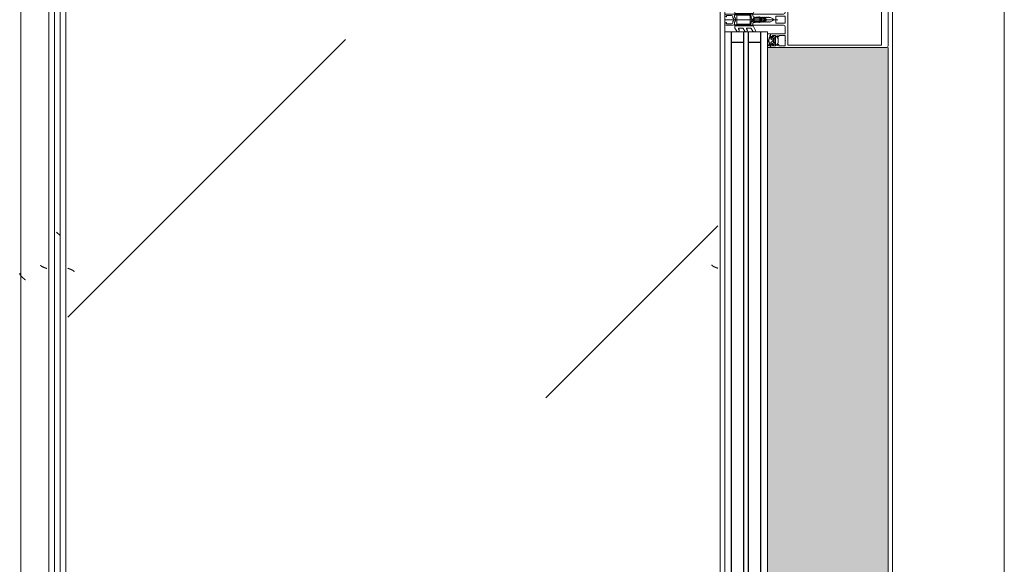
# Model space of a CAD drawing. Header units: millimetres. Extents: x -3267 to 40126, y 29201 to 102288.
# Tile 248 of 256: x 9044 to 9926, y 67956 to 68444. Entities that reach past the tile are written whole.
import ezdxf

# ---------------------------------------------------------------- set-up
doc = ezdxf.new("R2010")
doc.units = ezdxf.units.MM
doc.linetypes.add('4_ Штрихпунктир_ 10 х 2 мм', pattern=[1400, 1000, -200, 0, -200])
for name, color, linetype, lineweight in [('A-DETL-GENF-OTLN', 7, 'Continuous', 9), ('A-GLAZ-CURT-OTLN', 7, 'Continuous', 9), ('A-GLAZ-CWMG-OTLN', 7, 'Continuous', 9), ('A-WALL-____-OTLN', 7, 'Continuous', 9), ('M-EQPM-____-OTLN', 7, 'Continuous', 9), ('S-GRID-____-OTLN', 7, 'Continuous', 9)]:
    doc.layers.add(name, color=color, linetype=linetype, lineweight=lineweight)

# ---------------------------------------------------------------- blocks, each defined once
blk = doc.blocks.new('FP_136-ВКК_02_К1_З_ЭОМ_кабель_')
at = {"layer": 'M-EQPM-____-OTLN', "color": 253, "true_color": 0xaaaaaa}
blk.add_line((1600, 630.11), (0, 630.11), dxfattribs=at)
blk = doc.blocks.new('ПР_Крышка пояса - Тип 1-V135-ВКК_02_К1_З_ЭОМ_кабель_')
at = {"layer": 'M-EQPM-____-OTLN', "true_color": 0xaaaaaa}
h = blk.add_hatch(dxfattribs=at)
h.set_pattern_fill('FP_64', color=253, style=0, pattern_type=2)
h.set_pattern_definition([(320.116, (-67160, 7884.42), (-31.8804, -362.8687), [38.035, -418.388]), (264.979, (-67160, 7884.4), (382.1136, 70.1924), [30.356, -333.911]), (10.409, (-67162.66, 7854.18), (350.2335, -292.6756), [32.376, -356.132]), (316.302, (-67058.4, 7884.4), (-84.086, -539.927), [57.037, -627.411]), (6.609, (-67065.4, 7839.4), (494.8554, -472.8508), [48.567, -534.241]), (261.148, (-67058.4, 7884.4), (494.8496, -472.857), [45.536, -500.899]), (291.079, (-67083.8, 7833.83), (-204.5313, -301.9806), [37.963, -417.597]), (235.89, (-67083.8, 7833.83), (368.3755, -123.0973), [30.394, -334.332]), (341.523, (-67100.84, 7808.66), (163.8489, -425.0748), [32.367, -356.032]), (307.614, (-67160, 7884.42), (169.11016, -6.15234), [16.721, -313.638, 16.721, -322.758, -335.679]), (307.614, (-67160, 7884.42), (169.11016, -6.15234), [-669.838, 16.721, -318.958]), (277.531, (-67160, 7884.42), (200.36217, -133.088), [16.696, -176.575, 16.696, -305.591, -127.751]), (277.531, (-67160, 7884.42), (200.36217, -133.088), [-515.558, 16.696, -111.055]), (237.393, (-67160, 7997.24), (-11.4573, -270.066), [16.715, -109.913, 16.715, -378.366, -524.242]), (237.393, (-67160, 7997.24), (-11.4573, -270.066), [-521.709, 16.715, -507.527]), (227.382, (-67160, 8047.83), (50.8514, -295.0393), [16.727, -148.004, 16.727, -618.375]), (227.382, (-67160, 8047.83), (50.8514, -295.0393), [-181.458, -245.829, 16.727, -355.819])])
h.paths.add_polyline_path([(0, 600), (0, 600), (84.49, 595), (1600, 595), (1600, 600), (0, 600)])
h.paths.add_polyline_path([(0, 595), (35.28, 595), (0, 597.49)])
at = {"layer": 'M-EQPM-____-OTLN', "color": 253, "true_color": 0xaaaaaa}
blk.add_blockref('FP_136-ВКК_02_К1_З_ЭОМ_кабель_', (0, 0), dxfattribs=at)
blk = doc.blocks.new('АРФ_Витраж_Остекление - SI_38mm_TripGlz-4699070-ВКК_02_К1_З_ЭОМ_кабель_')
at = {"layer": 'A-GLAZ-CURT-OTLN', "color": 253, "true_color": 0xaaaaaa}
for p, q in [((-454, 0), (-454, -38)), ((454, -38), (454, 0)), ((-454, -38), (454, -38))]:
    blk.add_line(p, q, dxfattribs=at)
at = {"layer": 'A-GLAZ-CURT-OTLN', "color": 253, "lineweight": 25, "true_color": 0xaaaaaa}
for p, q in [((-454, -6), (454, -6)), ((-445, -6), (-445, -17)), ((445, -6), (445, -17)), ((-454, -17), (454, -17)), ((-454, -21), (454, -21)), ((-445, -21), (-445, -32)), ((445, -21), (445, -32)), ((-454, -32), (454, -32))]:
    blk.add_line(p, q, dxfattribs=at)
blk = doc.blocks.new('Rectangular Mullion - FWS-50-HI_Mull_CovCap-20mm_Mull-105mm_zoloto-5843151-ВКК_02_К1_З_ЭОМ_кабель_')
at = {"layer": 'A-GLAZ-CWMG-OTLN', "true_color": 0xf8f3e1}
blk.add_hatch(color=7, dxfattribs=at).paths.add_polyline_path([(8096, 74220), (8096, 75100), (7988, 75100), (7988, 74220), (8080.3, 74220)])
at = {"layer": 'A-GLAZ-CWMG-OTLN', "color": 253, "true_color": 0xaaaaaa}
blk.add_line((8096, 74220), (8096, 75100), dxfattribs=at)
blk = doc.blocks.new('Rectangular Mullion - HI_CovCap-20mm_Mull-105mm-V274-ВКК_02_К1_З_ЭОМ_кабель_')
at = {"layer": 'A-DETL-GENF-OTLN', "color": 253, "true_color": 0xaaaaaa}
for p, q in [((-25, 144.5), (-25, 130.68)), ((23.5, 146), (-23.5, 146)), ((25, 130.68), (25, 144.5)), ((-25, 136), (-25, 59.4)), ((-22.9, 135.44), (-22.9, 59.4)), ((22.9, 136), (22.9, 59.4)), ((25, 136), (25, 59.5)), ((-12.6, 53.5), (-12.6, 41.4)), ((-3.2, 46.1), (-3.2, 53.5)), ((-2.7, 54), (2.7, 54)), ((3.2, 53.5), (3.2, 46.1)), ((12.6, 41.4), (12.6, 53.5)), ((25, 61), (25, 59.5)), ((-21.76, 44.51), (-22.58, 43.54)), ((-22.24, 46.35), (-21.18, 47.41)), ((-20.47, 47.7), (-17.13, 47.7)), ((-16.42, 47.41), (-15.36, 46.35)), ((-15.02, 43.54), (-15.84, 44.51)), ((-5, 25.5), (-5, 52.5)), ((2.7, 45.6), (-2.7, 45.6)), ((0, 47.27), (0, 0)), ((5, 52.5), (5, 25.5)), ((15.02, 43.54), (15.84, 44.51)), ((15.36, 46.35), (16.42, 47.41)), ((17.13, 47.7), (20.47, 47.7)), ((21.18, 47.41), (22.24, 46.35)), ((21.76, 44.51), (22.58, 43.54)), ((-22.3, 40.8), (-22.9, 40.8)), ((-22.9, 40.2), (-21.62, 40.2)), ((-22.27, 39.59), (-22.55, 39.1)), ((-21.2, 42.9), (-21.2, 41.7)), ((-21.07, 39.62), (-21.08, 39.77)), ((-19.5, 43.4), (-20.7, 43.4)), ((-20.7, 41.2), (-20.42, 41.2)), ((-20.48, 39.51), (-20.66, 39.4)), ((-20.16, 41.35), (-19.24, 42.95)), ((-19.97, 39.2), (-20.02, 39.33)), ((-17.65, 44), (-19.95, 44)), ((-19.33, 39.22), (-19.48, 39.08)), ((-18.77, 39.04), (-18.85, 39.17)), ((-18.36, 42.95), (-17.44, 41.35)), ((-18.16, 39.23), (-18.26, 39.06)), ((-16.9, 43.4), (-18.1, 43.4)), ((-17.56, 39.21), (-17.67, 39.31)), ((-17.18, 41.2), (-16.9, 41.2)), ((-17.02, 39.56), (-17.07, 39.36)), ((-16.46, 39.68), (-16.59, 39.75)), ((-16.4, 41.7), (-16.4, 42.9)), ((-14.64, 40.8), (-15.29, 40.8)), ((-0.87, 36.5), (-1.7, 35.06)), ((-1.12, 34.47), (-0.43, 35.65)), ((0.43, 35.65), (1.12, 34.47)), ((1.7, 35.06), (0.87, 36.5)), ((14.64, 40.8), (15.29, 40.8)), ((16.4, 41.7), (16.4, 42.9)), ((16.46, 39.68), (16.59, 39.75)), ((16.9, 43.4), (18.1, 43.4)), ((17.18, 41.2), (16.9, 41.2)), ((17.02, 39.56), (17.07, 39.36)), ((18.36, 42.95), (17.44, 41.35)), ((17.56, 39.21), (17.67, 39.31)), ((17.65, 44), (19.95, 44)), ((18.16, 39.23), (18.26, 39.06)), ((18.77, 39.04), (18.85, 39.17)), ((20.16, 41.35), (19.24, 42.95)), ((19.33, 39.22), (19.48, 39.08)), ((19.5, 43.4), (20.7, 43.4)), ((19.97, 39.2), (20.02, 39.33)), ((20.7, 41.2), (20.42, 41.2)), ((20.48, 39.51), (20.66, 39.4)), ((21.07, 39.62), (21.08, 39.77)), ((21.2, 42.9), (21.2, 41.7)), ((22.9, 40.2), (21.62, 40.2)), ((22.27, 39.59), (22.55, 39.1)), ((22.3, 40.8), (22.9, 40.8)), ((23.5, 40.8), (25, 40.8)), ((-9.07, 27.17), (-5.65, 25.19)), ((-2.24, 31), (-2.45, 30.87)), ((-2.45, 30.53), (-2.25, 30.41)), ((-1.89, 34.49), (-2.1, 32.75)), ((-1.33, 33.68), (-1.33, 33.78)), ((-1.25, 31.1), (0.74, 31.1)), ((-0.6, 32.5), (-0.6, 32.42)), ((0.84, 33), (-0.1, 33)), ((0.6, 32.3), (0.93, 32.3)), ((1.02, 31.78), (0.74, 32.06)), ((1.33, 33.78), (1.33, 33.68)), ((2.1, 32.75), (1.89, 34.49)), ((2.45, 30.87), (2.24, 31)), ((2.25, 30.41), (2.45, 30.53)), ((5.65, 25.19), (9.07, 27.17)), ((-7.75, 16.23), (-10.41, 17.77)), ((-7.75, 23.52), (-10.33, 25.01)), ((-9.07, 19.88), (-8.25, 19.41)), ((-7.5, 19.84), (-7.5, 23.08)), ((-5.4, 9.3), (-5.4, 24.76)), ((-3.5, 25), (-4.5, 25)), ((-3.9, 22), (-3.9, 11)), ((-3.4, 22.5), (3.4, 22.5)), ((-3.3, 23.5), (-1.9, 23.5)), ((-1.7, 23.7), (-1.7, 24.9)), ((-1.4, 24.49), (-1.4, 23.99)), ((-1.1, 23.82), (-0.5, 24.17)), ((0.3, 26.2), (-1.09, 26.2)), ((0.43, 25), (0.2, 25)), ((0.34, 25.28), (0.58, 25.52)), ((0.5, 24.17), (1.42, 23.63)), ((1.92, 23.5), (3.3, 23.5)), ((4.5, 25), (3.5, 25)), ((3.9, 11), (3.9, 22)), ((4.3, 22.5), (4.3, 9.4)), ((5.4, 24.76), (5.4, 9.3)), ((7.5, 23.08), (7.5, 19.84)), ((10.33, 25.01), (7.75, 23.52)), ((10.41, 17.77), (7.75, 16.23)), ((8.25, 19.41), (9.07, 19.88)), ((-7.62, 8.87), (-10.41, 10.48)), ((-9.07, 12.6), (-8.25, 12.12)), ((-7.5, 12.55), (-7.5, 15.8)), ((3.4, 10.5), (-3.4, 10.5)), ((-1.7, 9), (-2, 8.69)), ((2, 8.69), (1.7, 9)), ((7.5, 15.8), (7.5, 12.55)), ((10.41, 10.48), (7.62, 8.87)), ((8.25, 12.12), (9.07, 12.6)), ((-5.9, 8.8), (-7.37, 8.8)), ((-5, 1), (-5, 6.7)), ((-2.71, 8.4), (-4.02, 8.4)), ((-3.7, 1.7), (-3.7, 6)), ((-2.7, 7), (-2.13, 7)), ((-1.42, 7.29), (-0.71, 8.01)), ((0.71, 8.01), (1.42, 7.29)), ((2.13, 7), (2.7, 7)), ((3.3, 8.4), (2.71, 8.4)), ((3.7, 6), (3.7, 1.7)), ((7.37, 8.8), (5.9, 8.8))]:
    blk.add_line(p, q, dxfattribs=at)
at = {"layer": 'A-DETL-GENF-OTLN', "color": 253, "true_color": 0xaaaaaa, "flags": 128}
for points in [[(22.9, 130.68), (22.9, 140.2), (-22.9, 140.2), (-22.9, 130.68)], [(-19.05, 45.1), (-23.5, 45.1), (-23.5, 42.4), (-22.3, 42.4), (-22.3, 41.8), (-23.1, 41), (-25, 41), (-25, 57.79), (-25, 61)], [(-19.05, 54), (-23.5, 54), (-23.5, 48.3), (-22.3, 48.3), (-22.3, 47.7), (-22.95, 47.05)], [(22.9, 61), (22.9, 57.79), (22.9, 56.3), (11.2, 56.3), (-11.2, 56.3), (-22.9, 56.3), (-22.9, 57.79), (-22.9, 61)], [(-14.65, 47.05), (-15.3, 47.7), (-15.3, 48.3), (-14.1, 48.3), (-14.1, 54), (-18.55, 54)], [(-6.5, 54), (-11.2, 54), (-12.1, 54)], [(12.1, 54), (11.2, 54), (6.5, 54)], [(18.55, 54), (14.1, 54), (14.1, 48.3), (15.3, 48.3), (15.3, 47.7), (14.65, 47.05)], [(22.95, 47.05), (22.3, 47.7), (22.3, 48.3), (23.5, 48.3), (23.5, 54), (19.05, 54)], [(-13.1, 40.9), (-14.4, 40.9), (-15.3, 41.8), (-15.3, 42.4), (-14.1, 42.4), (-14.1, 45.1), (-18.55, 45.1)], [(18.55, 45.1), (14.1, 45.1), (14.1, 42.4), (15.3, 42.4), (15.3, 41.8), (14.4, 40.9), (13.1, 40.9)], [(25, 41), (23.1, 41), (22.3, 41.8), (22.3, 42.4), (23.5, 42.4), (23.5, 45.1), (19.05, 45.1)], [(-23.5, 40.8), (-25, 40.8), (-25, 38)], [(-22.5, 43.09), (-22, 42.8), (-22, 42.67)], [(-16.05, 40.2), (-14.75, 40.1), (-16.02, 40.1), (-16.02, 39.94)], [(-15.6, 42.67), (-15.6, 42.8), (-15.1, 43.09)], [(-12.6, 38), (-12.6, 40.8), (-13.95, 40.8)], [(-0.87, 42.8), (-2, 40.84), (-2, 39.84), (-2.5, 39.55), (-2, 39.26), (-2, 38.04), (-2.5, 37.75), (-2, 37.46), (-2, 36.24), (-2.5, 35.95), (-2, 35.66), (-2, 34.44), (-2.5, 34.15), (-2, 33.86), (-2, 32.64), (-2.5, 32.35), (-2, 32.06), (-2, 30.84), (-2.5, 30.55), (-2, 30.26), (-2, 29.04), (-2.5, 28.75), (-2, 28.46), (-2, 27.24), (-2.5, 26.95), (-2.5, 26)], [(2.5, 26), (2, 26.29), (2, 27.51), (2.5, 27.8), (2, 28.09), (2, 29.31), (2.5, 29.6), (2, 29.89), (2, 31.11), (2.5, 31.4), (2, 31.69), (2, 32.91), (2.5, 33.2), (2, 33.49), (2, 34.71), (2.5, 35), (2, 35.29), (2, 36.51), (2.5, 36.8), (2, 37.09), (2, 38.31), (2.5, 38.6), (2, 38.89), (2, 40.84), (0.87, 42.8)], [(12.6, 38), (12.6, 40.8), (13.95, 40.8)], [(16.05, 40.2), (14.75, 40.1), (16.02, 40.1), (16.02, 39.94)], [(15.6, 42.67), (15.6, 42.8), (15.1, 43.09)], [(22.5, 43.09), (22, 42.8), (22, 42.67)], [(-0.35, 31.99), (0.1, 31.73), (-1.23, 31.6)], [(0.4, 31.8), (0.4, 31.9), (0.4, 32.1)], [(-3.41, 25), (-5, 25), (-5, 9.1)], [(-4.51, 8.95), (-4.3, 11), (-4.3, 22.5)], [(-1.55, 25.25), (-1.17, 25.64), (-0.2, 25.7), (-0.42, 25.6), (-1.25, 24.85)], [(-0.1, 25.3), (-0.1, 25.4), (0, 25.42)], [(5, 1), (5, 25), (3.41, 25)], [(-2.65, 1), (-2.65, 1.4), (-3.4, 1.4)], [(3.4, 1.4), (2.65, 1.4), (2.65, 1)]]:
    blk.add_lwpolyline(points, dxfattribs=at)
blk.add_lwpolyline([(0, 37), (0, 35.9)], close=True, dxfattribs=at)
at = {"layer": 'A-DETL-GENF-OTLN', "color": 253, "true_color": 0xaaaaaa}
for centre, radius, start, end in [((-23.5, 144.5), 1.5, 90, 180), ((23.5, 144.5), 1.5, 360, 90), ((-18.8, 53.94), 0.256, 12.68038, 167.31962), ((-12.1, 53.5), 0.5, 90, 180), ((-6.5, 52.5), 1.5, 360, 90), ((-2.7, 53.5), 0.5, 90, 180), ((2.7, 53.5), 0.5, 0, 90), ((6.5, 52.5), 1.5, 90, 180), ((12.1, 53.5), 0.5, 0, 90), ((18.8, 53.94), 0.256, 12.68038, 167.31962), ((-22.59, 46.7), 0.5, 135, 315), ((-21.15, 44), 0.8, 22.61561, 140.00332), ((-20.47, 46.7), 1, 90, 135), ((-19.95, 44.5), 0.5, 202.62239, 269.99966), ((-18.8, 45.04), 0.256, 12.68038, 167.31962), ((-17.65, 44.5), 0.5, 269.99881, 337.37914), ((-16.45, 44), 0.8, 40.00306, 157.37723), ((-17.13, 46.7), 1, 45, 90), ((-15.01, 46.7), 0.5, 225, 45), ((-2.7, 46.1), 0.5, 180, 270), ((2.7, 46.1), 0.5, 270, 0), ((15.01, 46.7), 0.5, 135, 315), ((16.45, 44), 0.8, 22.62277, 139.99694), ((17.13, 46.7), 1, 90, 135), ((17.65, 44.5), 0.5, 202.62086, 270.00119), ((18.8, 45.04), 0.256, 12.68038, 167.31962), ((19.95, 44.5), 0.5, 270.00034, 337.37761), ((21.15, 44), 0.8, 39.99668, 157.38439), ((20.47, 46.7), 1, 45, 90), ((22.59, 46.7), 0.5, 225, 45), ((-22.9, 39.55), 0.65, 90, 270), ((-23.2, 40.8), 0.3, 180, 0), ((-22.9, 39.3), 0.4, 269.99999, 330.00626), ((-22.35, 43.35), 0.3, 140.01031, 239.99507), ((-22.3, 41.1), 0.3, 270.90521, 359.98148), ((-21.41, 39.09), 1, 90.82716, 149.99773), ((-18.96, 41.89), 3.14, 165.49788, 194.50212), ((-21.62, 39.7), 0.5, 54.92212, 90), ((-21.42, 39.75), 0.339, 3.00251, 90.82171), ((-18.8, 43.71), 4.4, 234.92212, 305.84121), ((-20.7, 42.9), 0.5, 89.98992, 180.01008), ((-20.7, 41.7), 0.5, 179.98974, 270.01026), ((-20.8, 39.64), 0.272, 183.0147, 299.98901), ((-20.32, 39.23), 0.316, 18.00331, 119.99297), ((-20.42, 41.5), 0.3, 269.98791, 330.00644), ((-19.69, 39.29), 0.3, 197.9991, 314.99946), ((-19.5, 43.1), 0.3, 329.99756, 90.00642), ((-19.11, 38.99), 0.316, 32.98956, 135.00901), ((-18.52, 39.21), 0.3, 213.00146, 329.99975), ((-18.1, 43.1), 0.3, 89.99872, 209.99731), ((-17.88, 39.07), 0.316, 48.00262, 149.99741), ((-17.36, 39.43), 0.3, 227.99716, 345.00452), ((-17.18, 41.5), 0.3, 209.995, 270.01065), ((-16.73, 39.48), 0.3, 63.00317, 164.99853), ((-16.9, 42.9), 0.5, 0.00918, 89.99082), ((-16.9, 41.7), 0.5, 270.00904, 359.99096), ((-16.32, 39.94), 0.3, 243.00899, 359.98883), ((-16.05, 39.9), 0.3, 90, 125.84121), ((-18.64, 41.89), 3.14, 346.80247, 14.483), ((-15.29, 41.1), 0.3, 166.80247, 270), ((-15.25, 43.35), 0.3, 299.99829, 40.01132), ((-14.83, 40.53), 0.33, 270.00002, 54.90994), ((-14.75, 40.6), 0.5, 269.99115, 352.82633), ((-13.95, 40.5), 0.3, 90.00299, 172.8115), ((-13.1, 41.4), 0.5, 270, 0), ((0, 42.3), 1, 30, 150), ((0, 36), 1, 90.02865, 150), ((0, 35.4), 0.5, 90.0573, 150), ((0, 36), 1, 30, 89.97135), ((0, 35.4), 0.5, 30, 89.9427), ((13.1, 41.4), 0.5, 180, 270), ((13.95, 40.5), 0.3, 7.1885, 89.99701), ((14.75, 40.6), 0.5, 187.17367, 270.00885), ((14.83, 40.53), 0.33, 125.09006, 269.99998), ((15.25, 43.35), 0.3, 139.98868, 240.00171), ((15.29, 41.1), 0.3, 270, 13.19753), ((18.64, 41.89), 3.14, 165.517, 193.19753), ((16.32, 39.94), 0.3, 180.01117, 296.99101), ((16.05, 39.9), 0.3, 54.15879, 90), ((18.8, 43.71), 4.4, 234.15879, 305.07788), ((16.9, 42.9), 0.5, 90.00918, 179.99082), ((16.9, 41.7), 0.5, 180.00904, 269.99096), ((16.73, 39.48), 0.3, 15.00147, 116.99683), ((17.36, 39.43), 0.3, 194.99548, 312.00284), ((17.18, 41.5), 0.3, 269.98935, 330.005), ((17.88, 39.07), 0.316, 30.00259, 131.99738), ((18.1, 43.1), 0.3, 330.00269, 90.00128), ((18.52, 39.21), 0.3, 210.00025, 326.99854), ((19.11, 38.99), 0.316, 44.99099, 147.01044), ((19.5, 43.1), 0.3, 89.99358, 210.00244), ((19.69, 39.29), 0.3, 225.00054, 342.0009), ((20.32, 39.23), 0.316, 60.00703, 161.99669), ((20.42, 41.5), 0.3, 209.99356, 270.01209), ((20.8, 39.64), 0.272, 240.01099, 356.9853), ((20.7, 42.9), 0.5, 359.98992, 90.01008), ((20.7, 41.7), 0.5, 269.98974, 0.01026), ((21.42, 39.75), 0.339, 89.17829, 176.99749), ((21.62, 39.7), 0.5, 90, 125.07788), ((21.41, 39.09), 1, 30.00227, 89.17284), ((18.96, 41.89), 3.14, 345.49788, 14.50212), ((22.3, 41.1), 0.3, 180.01852, 269.09479), ((22.35, 43.35), 0.3, 300.00493, 39.98969), ((22.9, 39.3), 0.4, 209.99374, 270.00001), ((23.2, 40.8), 0.3, 180, 0), ((22.9, 39.55), 0.65, 270, 90), ((-9.68, 26.13), 1.3, 154.41173, 240), ((-9.72, 26.04), 1.3, 60, 150), ((-3.41, 26.5), 1.5, 270, 10.22002), ((-2.35, 30.7), 0.2, 120, 240), ((17.75, 30.31), 20, 179.72362, 190.22002), ((17.75, 30.31), 20, 173, 178.04971), ((-0.4, 34.31), 1.5, 150, 173), ((-1.25, 30.9), 0.2, 90, 179.3132), ((46.55, 30.33), 48, 179.3132, 184.71248), ((46.55, 30.33), 48, 176, 178.23414), ((-1.23, 31.8), 0.2, 178.23414, 270), ((0.27, 33.67), 1.6, 150, 176), ((-0.1, 32.5), 0.5, 90, 180), ((-0.1, 32.42), 0.5, 180, 240), ((0.2, 31.9), 0.2, 240, 0), ((0.2, 31.8), 0.2, 270, 0), ((0.6, 32.1), 0.2, 90, 180), ((0.6, 31.92), 0.2, 45, 180), ((0.74, 31.5), 0.4, 270, 45), ((0.84, 33.5), 0.5, 270, 3.83017), ((0.93, 31.8), 0.5, 1.77701, 90), ((-0.27, 33.67), 1.6, 4, 30), ((-46.55, 30.33), 48, 354.4962, 1.77701), ((-46.55, 30.33), 48, 3.83017, 4), ((0.4, 34.31), 1.5, 7, 30), ((3.41, 26.5), 1.5, 169.77998, 270), ((-17.75, 30.31), 20, 349.77998, 0.27638), ((-17.75, 30.31), 20, 1.95029, 7), ((2.35, 30.7), 0.2, 300, 60), ((9.72, 26.04), 1.3, 30, 120), ((9.68, 26.13), 1.3, 300, 25.58827), ((-9.81, 18.81), 1.2, 150, 240), ((-9.72, 18.76), 1.3, 60, 150), ((-8, 19.84), 0.5, 240, 0), ((-8, 23.08), 0.5, 360, 60), ((-5.9, 24.76), 0.5, 360, 60), ((-4.5, 25.5), 0.5, 180, 270), ((-3.3, 22.5), 1, 90, 180), ((-3.4, 22), 0.5, 90, 180), ((-3.5, 26), 1, 270, 0), ((-1.9, 23.7), 0.2, 270, 0), ((-1.2, 24.9), 0.5, 135, 180), ((-0.9, 24.49), 0.5, 135, 180), ((-1.2, 23.99), 0.2, 180, 300), ((-1.09, 26.4), 0.2, 184.71248, 270), ((-1.02, 25.5), 0.2, 90, 135), ((-0.42, 25.4), 0.2, 90, 135), ((0, 23.3), 1, 60, 120), ((-0.3, 25.4), 0.2, 360, 90), ((-0.2, 25.5), 0.2, 360, 90), ((0.2, 25.3), 0.3, 180, 270), ((0.2, 25.42), 0.2, 180, 315), ((0.3, 25.8), 0.4, 315, 90), ((0.43, 25.8), 0.8, 270, 354.4962), ((1.92, 24.5), 1, 240, 270), ((3.5, 26), 1, 180, 270), ((3.3, 22.5), 1, 360, 90), ((3.4, 22), 0.5, 360, 90), ((4.5, 25.5), 0.5, 270, 360), ((5.9, 24.76), 0.5, 120, 180), ((8, 23.08), 0.5, 120, 180), ((8, 19.84), 0.5, 180, 300), ((9.72, 18.76), 1.3, 30, 120), ((9.81, 18.81), 1.2, 300, 30), ((-9.81, 11.52), 1.2, 150, 240), ((-9.72, 11.47), 1.3, 60, 150), ((-8, 12.55), 0.5, 240, 0), ((-8, 15.8), 0.5, 360, 60), ((-7.37, 9.3), 0.5, 240, 270), ((-5.9, 9.3), 0.5, 270, 0), ((-4, 9.1), 1, 180, 216.8699), ((-4.02, 8.9), 0.5, 174, 270), ((-3.4, 11), 0.5, 180, 270), ((0, 7.3), 2.4, 45, 135), ((3.3, 9.4), 1, 270, 0), ((3.4, 11), 0.5, 270, 0), ((5.9, 9.3), 0.5, 180, 270), ((7.37, 9.3), 0.5, 270, 300), ((8, 15.8), 0.5, 120, 180), ((8, 12.55), 0.5, 180, 300), ((9.72, 11.47), 1.3, 30, 120), ((9.81, 11.52), 1.2, 300, 30), ((-4, 6.7), 1, 143.1301, 180), ((-4, 1), 1, 180, 270), ((-5.6, 7.9), 1, 323.1301, 36.8699), ((-2.7, 6), 1, 90, 180), ((-3.4, 1.7), 0.3, 180, 270), ((-3.65, 1), 1, 270, 0), ((-2.71, 9.4), 1, 270, 315), ((-2.13, 8), 1, 270, 315), ((0, 7.3), 1, 45, 135), ((2.13, 8), 1, 225, 270), ((2.71, 9.4), 1, 225, 270), ((3.65, 1), 1, 180, 270), ((2.7, 6), 1, 360, 90), ((3.4, 1.7), 0.3, 270, 0), ((4, 1), 1, 270, 0)]:
    blk.add_arc(centre, radius, start, end, dxfattribs=at)
blk = doc.blocks.new('FP_554-ВКК_02_К1_З_ЭОМ_кабель_')
at = {"layer": 'M-EQPM-____-OTLN', "color": 7, "true_color": 0xffffff}
for p, q in [((2139.39, 582.49), (2139.34, 582.49)), ((2139.44, 582.5), (2139.39, 582.49)), ((2139.48, 582.51), (2139.44, 582.5)), ((2139.53, 582.52), (2139.48, 582.51)), ((2139.58, 582.54), (2139.53, 582.52)), ((2139.62, 582.56), (2139.58, 582.54)), ((2139.67, 582.58), (2139.62, 582.56)), ((2139.72, 582.61), (2139.67, 582.58)), ((2139.77, 582.64), (2139.72, 582.61)), ((2139.81, 582.67), (2139.77, 582.64)), ((2139.86, 582.7), (2139.81, 582.67)), ((2139.91, 582.74), (2139.86, 582.7)), ((2139.95, 582.78), (2139.91, 582.74)), ((2140, 582.82), (2139.95, 582.78)), ((2140.06, 582.88), (2140.01, 582.83)), ((2140.1, 582.93), (2140.06, 582.88)), ((2140.15, 582.98), (2140.1, 582.93)), ((2140.2, 583.04), (2140.15, 582.98)), ((2140.25, 583.1), (2140.2, 583.04)), ((2140.3, 583.17), (2140.25, 583.1)), ((2140.35, 583.23), (2140.3, 583.17)), ((2140.4, 583.3), (2140.35, 583.23)), ((2140.44, 583.37), (2140.4, 583.3)), ((2140.49, 583.45), (2140.44, 583.37)), ((2140.54, 583.52), (2140.49, 583.45)), ((2140.59, 583.6), (2140.54, 583.52)), ((2140.64, 583.68), (2140.59, 583.6)), ((2140.69, 583.77), (2140.64, 583.68)), ((2140.74, 583.86), (2140.69, 583.77)), ((2140.78, 583.95), (2140.74, 583.86)), ((2140.83, 584.04), (2140.78, 583.95)), ((2140.88, 584.13), (2140.83, 584.04)), ((2140.93, 584.23), (2140.88, 584.13)), ((2140.98, 584.33), (2140.93, 584.23)), ((2141.03, 584.43), (2140.98, 584.33)), ((2141.08, 584.53), (2141.03, 584.43)), ((2141.12, 584.64), (2141.08, 584.53)), ((2141.17, 584.74), (2141.12, 584.64)), ((2141.22, 584.85), (2141.17, 584.74)), ((2141.27, 584.96), (2141.22, 584.85)), ((2141.32, 585.08), (2141.27, 584.96)), ((2141.37, 585.19), (2141.32, 585.08)), ((2141.42, 585.31), (2141.37, 585.19)), ((2141.46, 585.42), (2141.42, 585.31)), ((2141.51, 585.54), (2141.46, 585.42)), ((2141.56, 585.66), (2141.51, 585.54)), ((2141.61, 585.79), (2141.56, 585.66)), ((2141.66, 585.91), (2141.61, 585.79)), ((2141.71, 586.03), (2141.66, 585.91)), ((2141.76, 586.16), (2141.71, 586.03)), ((2141.81, 586.29), (2141.76, 586.16)), ((2141.85, 586.41), (2141.81, 586.29)), ((2141.9, 586.54), (2141.85, 586.41)), ((2141.95, 586.67), (2141.9, 586.54)), ((2142, 586.8), (2141.95, 586.67)), ((2142.05, 586.93), (2142, 586.8)), ((2142.1, 587.07), (2142.05, 586.93)), ((2142.15, 587.2), (2142.1, 587.07)), ((2142.19, 587.33), (2142.15, 587.2)), ((2142.24, 587.46), (2142.19, 587.33)), ((2142.29, 587.6), (2142.24, 587.46)), ((2142.34, 587.73), (2142.29, 587.6)), ((2142.39, 587.87), (2142.34, 587.73)), ((2142.44, 588), (2142.39, 587.87))]:
    blk.add_line(p, q, dxfattribs=at)
blk = doc.blocks.new('FP_555-ВКК_02_К1_З_ЭОМ_кабель_')
at = {"layer": 'M-EQPM-____-OTLN', "color": 7, "true_color": 0xffffff}
for p, q in [((2143.47, 8.86), (2143.42, 8.74)), ((2143.52, 8.97), (2143.47, 8.86)), ((2143.56, 9.09), (2143.52, 8.97)), ((2143.61, 9.21), (2143.56, 9.09)), ((2143.66, 9.32), (2143.61, 9.21)), ((2143.71, 9.43), (2143.66, 9.32)), ((2143.76, 9.54), (2143.71, 9.43)), ((2143.81, 9.65), (2143.76, 9.54)), ((2143.86, 9.75), (2143.81, 9.65)), ((2143.91, 9.86), (2143.86, 9.75)), ((2143.96, 9.96), (2143.91, 9.86)), ((2144.01, 10.06), (2143.96, 9.96)), ((2144.06, 10.16), (2144.01, 10.06)), ((2144.1, 10.25), (2144.06, 10.16)), ((2144.15, 10.34), (2144.1, 10.25)), ((2144.2, 10.43), (2144.15, 10.34)), ((2144.25, 10.52), (2144.2, 10.43)), ((2144.3, 10.6), (2144.25, 10.52)), ((2144.35, 10.69), (2144.3, 10.6)), ((2144.4, 10.76), (2144.35, 10.69)), ((2144.45, 10.84), (2144.4, 10.76)), ((2144.5, 10.91), (2144.45, 10.84)), ((2144.55, 10.99), (2144.5, 10.91)), ((2144.6, 11.05), (2144.55, 10.99)), ((2144.64, 11.12), (2144.6, 11.05)), ((2144.69, 11.18), (2144.64, 11.12)), ((2144.74, 11.24), (2144.69, 11.18)), ((2144.79, 11.3), (2144.74, 11.24)), ((2144.84, 11.35), (2144.79, 11.3)), ((2144.89, 11.4), (2144.84, 11.35)), ((2144.94, 11.45), (2144.89, 11.4)), ((2144.99, 11.49), (2144.94, 11.45)), ((2145.04, 11.53), (2144.99, 11.49)), ((2145.09, 11.57), (2145.04, 11.53)), ((2145.14, 11.61), (2145.09, 11.57)), ((2145.18, 11.64), (2145.14, 11.61)), ((2145.23, 11.66), (2145.18, 11.64)), ((2145.28, 11.69), (2145.23, 11.66)), ((2145.33, 11.71), (2145.28, 11.69)), ((2145.38, 11.73), (2145.33, 11.71)), ((2145.43, 11.74), (2145.38, 11.73)), ((2145.48, 11.76), (2145.43, 11.74)), ((2145.53, 11.76), (2145.48, 11.76)), ((2145.58, 11.77), (2145.53, 11.76)), ((2142.53, 6.39), (2142.48, 6.26)), ((2142.58, 6.53), (2142.53, 6.39)), ((2142.63, 6.66), (2142.58, 6.53)), ((2142.68, 6.8), (2142.63, 6.66)), ((2142.73, 6.93), (2142.68, 6.8)), ((2142.78, 7.07), (2142.73, 6.93)), ((2142.83, 7.2), (2142.78, 7.07)), ((2142.88, 7.33), (2142.83, 7.2)), ((2142.93, 7.46), (2142.88, 7.33)), ((2142.98, 7.6), (2142.93, 7.46)), ((2143.02, 7.73), (2142.98, 7.6)), ((2143.07, 7.86), (2143.02, 7.73)), ((2143.12, 7.99), (2143.07, 7.86)), ((2143.17, 8.11), (2143.12, 7.99)), ((2143.22, 8.24), (2143.17, 8.11)), ((2143.27, 8.37), (2143.22, 8.24)), ((2143.32, 8.49), (2143.27, 8.37)), ((2143.37, 8.61), (2143.32, 8.49)), ((2143.42, 8.74), (2143.37, 8.61))]:
    blk.add_line(p, q, dxfattribs=at)
blk = doc.blocks.new('ПР_Низ пояс - Тип 1-V553-ВКК_02_К1_З_ЭОМ_кабель_')
at = {"layer": 'M-EQPM-____-OTLN', "true_color": 0xffffff}
h = blk.add_hatch(dxfattribs=at)
h.set_pattern_fill('FP_223', style=0, pattern_type=2)
h.set_pattern_definition([(135, (-65860, 6950), (-1000, 1e-13), [50, -1364.214]), (135, (-65360, 6950), (-1000, 1e-13), [50, -1364.214]), (135, (-65360, 7450), (-1000, 1e-13), [50, -1364.214]), (135, (-66074.64, 7664.64), (-1000, 1e-13), [403.55, -1010.664]), (135, (-65574.64, 7664.64), (-1000, 1e-13), [403.55, -1010.664]), (135, (-66074.64, 7164.64), (-1000, 1e-13), [403.55, -1010.664]), (135, (-65574.64, 7164.64), (-1000, 1e-13), [453.55, -960.664])])
h.paths.add_polyline_path([(800, 6.26), (2400, 6.26), (2400, 588), (800, 588), (800, 19.98)])
at = {"layer": 'M-EQPM-____-OTLN', "color": 253, "true_color": 0xaaaaaa}
for p, q in [((800, 595), (2400, 595)), ((800, 590), (2400, 590)), ((800, 4.26), (2400, 4.26)), ((800, 0), (2400, 0))]:
    blk.add_line(p, q, dxfattribs=at)
for name in ['FP_554-ВКК_02_К1_З_ЭОМ_кабель_', 'FP_555-ВКК_02_К1_З_ЭОМ_кабель_']:
    blk.add_blockref(name, (0, 0), dxfattribs=at)
blk = doc.blocks.new('FP_557-ВКК_02_К1_З_ЭОМ_кабель_')
at = {"layer": 'M-EQPM-____-OTLN', "color": 7, "true_color": 0xffffff}
for p, q in [((1342.71, 608.08), (1342.66, 607.94)), ((1342.76, 608.21), (1342.71, 608.08)), ((1342.81, 608.34), (1342.76, 608.21)), ((1342.86, 608.47), (1342.81, 608.34)), ((1342.91, 608.6), (1342.86, 608.47)), ((1342.96, 608.73), (1342.91, 608.6)), ((1343.01, 608.86), (1342.96, 608.73)), ((1343.06, 608.98), (1343.01, 608.86)), ((1343.11, 609.11), (1343.06, 608.98)), ((1343.15, 609.23), (1343.11, 609.11)), ((1343.2, 609.36), (1343.15, 609.23)), ((1343.25, 609.48), (1343.2, 609.36)), ((1343.3, 609.6), (1343.25, 609.48)), ((1343.35, 609.72), (1343.3, 609.6)), ((1343.4, 609.83), (1343.35, 609.72)), ((1343.45, 609.95), (1343.4, 609.83)), ((1343.5, 610.06), (1343.45, 609.95)), ((1343.55, 610.18), (1343.5, 610.06)), ((1343.6, 610.28), (1343.55, 610.18)), ((1343.65, 610.39), (1343.6, 610.28)), ((1343.69, 610.5), (1343.65, 610.39)), ((1343.74, 610.6), (1343.69, 610.5)), ((1343.79, 610.7), (1343.74, 610.6)), ((1343.84, 610.8), (1343.79, 610.7)), ((1343.89, 610.9), (1343.84, 610.8)), ((1343.94, 610.99), (1343.89, 610.9)), ((1343.99, 611.09), (1343.94, 610.99)), ((1344.04, 611.18), (1343.99, 611.09)), ((1344.09, 611.26), (1344.04, 611.18)), ((1344.14, 611.35), (1344.09, 611.26)), ((1344.19, 611.43), (1344.14, 611.35)), ((1344.23, 611.51), (1344.19, 611.43)), ((1344.28, 611.58), (1344.23, 611.51)), ((1344.33, 611.66), (1344.28, 611.58)), ((1344.38, 611.73), (1344.33, 611.66)), ((1344.43, 611.8), (1344.38, 611.73)), ((1344.48, 611.86), (1344.43, 611.8)), ((1344.53, 611.93), (1344.48, 611.86)), ((1344.58, 611.98), (1344.53, 611.93)), ((1344.63, 612.04), (1344.58, 611.98)), ((1344.68, 612.09), (1344.63, 612.04)), ((1344.73, 612.14), (1344.68, 612.09)), ((1344.77, 612.19), (1344.73, 612.14)), ((1344.82, 612.24), (1344.77, 612.19)), ((1344.87, 612.28), (1344.82, 612.24)), ((1344.92, 612.31), (1344.87, 612.28)), ((1344.97, 612.35), (1344.92, 612.31)), ((1345.02, 612.38), (1344.97, 612.35)), ((1345.07, 612.41), (1345.02, 612.38)), ((1345.12, 612.43), (1345.07, 612.41)), ((1345.17, 612.45), (1345.12, 612.43)), ((1345.22, 612.47), (1345.17, 612.45)), ((1345.27, 612.49), (1345.22, 612.47)), ((1345.31, 612.5), (1345.27, 612.49)), ((1345.36, 612.51), (1345.31, 612.5)), ((1345.41, 612.51), (1345.36, 612.51)), ((1342.37, 607.14), (1342.32, 607)), ((1342.42, 607.27), (1342.37, 607.14)), ((1342.47, 607.41), (1342.42, 607.27)), ((1342.52, 607.54), (1342.47, 607.41)), ((1342.57, 607.67), (1342.52, 607.54)), ((1342.61, 607.81), (1342.57, 607.67)), ((1342.66, 607.94), (1342.61, 607.81))]:
    blk.add_line(p, q, dxfattribs=at)
blk = doc.blocks.new('FP_558-ВКК_02_К1_З_ЭОМ_кабель_')
at = {"layer": 'M-EQPM-____-OTLN', "color": 7, "true_color": 0xffffff}
for p, q in [((1332.17, 626.13), (1332.07, 626)), ((1332.27, 626.25), (1332.17, 626.13)), ((1332.37, 626.38), (1332.27, 626.25)), ((1332.46, 626.5), (1332.37, 626.38)), ((1332.56, 626.63), (1332.46, 626.5)), ((1332.66, 626.75), (1332.56, 626.63)), ((1332.75, 626.88), (1332.66, 626.75)), ((1332.85, 627), (1332.75, 626.88)), ((1332.95, 627.13), (1332.85, 627)), ((1333.05, 627.25), (1332.95, 627.13)), ((1333.14, 627.37), (1333.05, 627.25)), ((1333.24, 627.49), (1333.14, 627.37)), ((1333.34, 627.61), (1333.24, 627.49)), ((1333.44, 627.73), (1333.34, 627.61)), ((1333.53, 627.85), (1333.44, 627.73)), ((1333.63, 627.96), (1333.53, 627.85)), ((1333.73, 628.08), (1333.63, 627.96)), ((1333.83, 628.19), (1333.73, 628.08)), ((1333.92, 628.31), (1333.83, 628.19)), ((1334.02, 628.42), (1333.92, 628.31)), ((1334.12, 628.53), (1334.02, 628.42)), ((1334.22, 628.64), (1334.12, 628.53)), ((1334.31, 628.75), (1334.22, 628.64)), ((1334.41, 628.85), (1334.31, 628.75)), ((1334.51, 628.95), (1334.41, 628.85)), ((1334.6, 629.06), (1334.51, 628.95)), ((1334.7, 629.16), (1334.6, 629.06)), ((1334.8, 629.26), (1334.7, 629.16)), ((1334.9, 629.35), (1334.8, 629.26)), ((1334.99, 629.45), (1334.9, 629.35)), ((1335.09, 629.54), (1334.99, 629.45)), ((1335.19, 629.63), (1335.09, 629.54)), ((1335.29, 629.72), (1335.19, 629.63)), ((1335.38, 629.81), (1335.29, 629.72)), ((1335.48, 629.89), (1335.38, 629.81)), ((1335.58, 629.97), (1335.48, 629.89)), ((1335.68, 630.05), (1335.58, 629.97)), ((1335.77, 630.13), (1335.68, 630.05)), ((1335.87, 630.2), (1335.77, 630.13)), ((1335.97, 630.27), (1335.87, 630.2)), ((1336.06, 630.34), (1335.97, 630.27)), ((1336.16, 630.41), (1336.06, 630.34)), ((1336.26, 630.47), (1336.16, 630.41)), ((1336.36, 630.54), (1336.26, 630.47)), ((1336.45, 630.59), (1336.36, 630.54)), ((1336.55, 630.65), (1336.45, 630.59)), ((1336.65, 630.7), (1336.55, 630.65)), ((1336.75, 630.75), (1336.65, 630.7)), ((1336.84, 630.8), (1336.75, 630.75)), ((1336.94, 630.85), (1336.84, 630.8)), ((1337.04, 630.89), (1336.94, 630.85)), ((1337.14, 630.93), (1337.04, 630.89)), ((1337.23, 630.96), (1337.14, 630.93)), ((1337.33, 631), (1337.23, 630.96)), ((1337.43, 631.03), (1337.33, 631)), ((1337.53, 631.06), (1337.43, 631.03)), ((1337.62, 631.08), (1337.53, 631.06)), ((1337.72, 631.1), (1337.62, 631.08)), ((1337.82, 631.12), (1337.72, 631.1)), ((1337.91, 631.14), (1337.82, 631.12)), ((1338.01, 631.15), (1337.91, 631.14)), ((1338.11, 631.16), (1338.01, 631.15)), ((1338.21, 631.16), (1338.11, 631.16))]:
    blk.add_line(p, q, dxfattribs=at)
blk = doc.blocks.new('ПР_Перед пояса - Тип 1-V556-ВКК_02_К1_З_ЭОМ_кабель_')
at = {"layer": 'M-EQPM-____-OTLN', "color": 253, "true_color": 0xaaaaaa}
for p, q in [((0, 630), (1600, 630)), ((0, 605), (1600, 605)), ((0, 600), (1600, 600))]:
    blk.add_line(p, q, dxfattribs=at)
for name in ['FP_558-ВКК_02_К1_З_ЭОМ_кабель_', 'FP_557-ВКК_02_К1_З_ЭОМ_кабель_']:
    blk.add_blockref(name, (0, 0), dxfattribs=at)
blk = doc.blocks.new('Наметкина 10_РД_АРФ_К1_R21_rvt-1-ВКК_02_К1_З_ЭОМ_кабель_')
at = {"layer": 'A-WALL-____-OTLN', "color": 253, "true_color": 0xaaaaaa}
blk.add_line((8100, 69760), (8100, 67760), dxfattribs=at)
at = {"layer": 'A-GLAZ-CURT-OTLN', "color": 253, "lineweight": 9, "true_color": 0xaaaaaa, "rotation": 89.99999999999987}
blk.add_blockref('АРФ_Витраж_Остекление - SI_38mm_TripGlz-4699070-ВКК_02_К1_З_ЭОМ_кабель_', (7950, 68260), dxfattribs=at)
at = {"layer": 'A-GLAZ-CWMG-OTLN', "color": 253, "lineweight": 9, "true_color": 0xaaaaaa, "extrusion": (0, 0, -1), "rotation": 90.00000000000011}
blk.add_blockref('Rectangular Mullion - HI_CovCap-20mm_Mull-105mm-V274-ВКК_02_К1_З_ЭОМ_кабель_', (-7950, 68725), dxfattribs=at)
at = {"layer": 'A-GLAZ-CWMG-OTLN', "color": 253, "lineweight": 9, "true_color": 0xaaaaaa}
blk.add_blockref('Rectangular Mullion - FWS-50-HI_Mull_CovCap-20mm_Mull-105mm_zoloto-5843151-ВКК_02_К1_З_ЭОМ_кабель_', (0, -6400), dxfattribs=at)
at = {"layer": 'M-EQPM-____-OTLN', "color": 253, "lineweight": 9, "true_color": 0xaaaaaa, "rotation": 89.99999999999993}
for name, p in [('ПР_Крышка пояса - Тип 1-V135-ВКК_02_К1_З_ЭОМ_кабель_', (7950, 67160)), ('ПР_Перед пояса - Тип 1-V556-ВКК_02_К1_З_ЭОМ_кабель_', (7950, 67160)), ('ПР_Низ пояс - Тип 1-V553-ВКК_02_К1_З_ЭОМ_кабель_', (7950, 66360))]:
    blk.add_blockref(name, p, dxfattribs=at)

msp = doc.modelspace()

# ---------------------------------------------------------------- linework, layer by layer
at = {"layer": 'S-GRID-____-OTLN', "color": 253, "linetype": '4_ Штрихпунктир_ 10 х 2 мм', "true_color": 0xaaaaaa}
msp.add_line((9925.58, 30000.72), (9925.58, 101488.31), dxfattribs=at)

# ---------------------------------------------------------------- block references
at = {"lineweight": 5}
msp.add_blockref('Наметкина 10_РД_АРФ_К1_R21_rvt-1-ВКК_02_К1_З_ЭОМ_кабель_', (1725.58, -281.28), dxfattribs=at)

doc.saveas('drawing.dxf')
